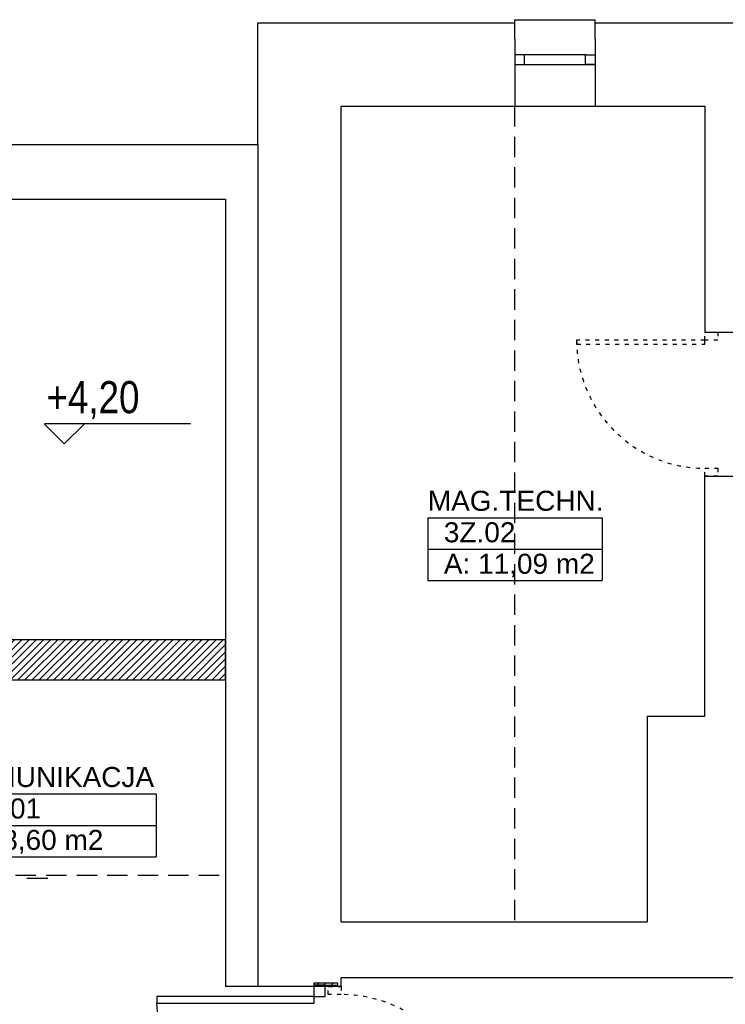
# Model space of a CAD drawing. Header units: inches. Extents: x 18535 to 24863, y 1480 to 5771.
# Tile 8 of 11: x 21994 to 22434, y 2918 to 3533. Entities that reach past the tile are written whole.
import ezdxf
from ezdxf.enums import TextEntityAlignment as Align

# ---------------------------------------------------------------- set-up
doc = ezdxf.new("R2010")
doc.units = ezdxf.units.IN
doc.header["$MEASUREMENT"] = 0
doc.linetypes.add('DASHED', pattern=[19.05, 12.7, -6.35])
doc.linetypes.add('Przerywana', pattern=[6, 2.5, -3.5])
for name, color, linetype in [('_T opisy', 7, 'Continuous'), ('_T sciany', 7, 'Continuous'), ('AA_PRZ_SCIANY_030', 7, 'Continuous'), ('AA_PRZERYWANE', 7, 'Continuous'), ('AA_STOLARKA DRZW_009', 7, 'Continuous'), ('AA_WIDOK_009', 7, 'Continuous'), ('ArchiCAD', 7, 'Continuous'), ('Window-Door Markers', 7, 'Continuous')]:
    doc.layers.add(name, color=color, linetype=linetype)
doc.styles.add('GENERATED_STYLE_1', font='txt')
doc.styles.add('GENERATED_STYLE_2', font='arial.ttf')
doc.styles.add('GENERATED_STYLE_7', font='txt')
doc.styles.get("Standard").update_dxf_attribs({"font": 'txt', "bigfont": 'BIGFONT.SHX'})
pattern_1 = [(45, (0, 0), (-2.24506403, 2.24506403), [])]

# ---------------------------------------------------------------- blocks, each defined once
blk = doc.blocks.new('KOMUNIKACJA_3A.01_113', base_point=(22015.28, 3039.53))
at = {"layer": '_T sciany', "color": 160, "linetype": 'Continuous'}
for p, q in [((21951.56, 3049.35), (21951.56, 3010.06)), ((21951.56, 3049.35), (22078.99, 3049.35)), ((22078.99, 3049.35), (22078.99, 3010.06)), ((21951.56, 3029.7), (22078.99, 3029.7)), ((21951.56, 3010.06), (22078.99, 3010.06))]:
    blk.add_line(p, q, dxfattribs=at)
at = {"color": 0}
for tag in ['floor_f', 'ROOM_PERIM', 'ROOM_WALLS_SURF', 'ROOM_DOORS_SURF', 'ROOM_WINDS_SURF', 'ROOM_BASELEV', 'ROOM_HEIGHT', 'ROOM_NET_AREA', 'ROOM_REDUCED_AREA', 'ROOM_CALC_AREA', 'ROOM_VOLUME']:
    blk.add_attdef(tag, text='', height=200, dxfattribs=at).set_placement((22015.28, 2982.38), align=Align.BOTTOM_LEFT)
at = {"layer": '_T sciany', "color": 160, "style": 'GENERATED_STYLE_2'}
for tag, p in [('ROOM_NAME', (21951.56, 3066.13)), ('ROOM_NUMBER', (21961.56, 3046.49)), ('ROOM_AREA', (21961.56, 3026.85))]:
    blk.add_attdef(tag, text='', height=12.5, dxfattribs=at).set_placement(p, align=Align.TOP_LEFT)
blk = doc.blocks.new('MAG.TECHN._3Z.02_124', base_point=(22302.8, 3211.91))
at = {"layer": '_T sciany', "color": 160, "linetype": 'Continuous'}
for p, q in [((22248.45, 3221.73), (22248.45, 3182.45)), ((22248.45, 3221.73), (22357.16, 3221.73)), ((22357.16, 3221.73), (22357.16, 3182.45)), ((22248.45, 3202.09), (22357.16, 3202.09)), ((22248.45, 3182.45), (22357.16, 3182.45))]:
    blk.add_line(p, q, dxfattribs=at)
at = {"color": 0}
for tag in ['floor_f', 'ROOM_PERIM', 'ROOM_WALLS_SURF', 'ROOM_DOORS_SURF', 'ROOM_WINDS_SURF', 'ROOM_BASELEV', 'ROOM_HEIGHT', 'ROOM_NET_AREA', 'ROOM_REDUCED_AREA', 'ROOM_CALC_AREA', 'ROOM_VOLUME']:
    blk.add_attdef(tag, text='', height=200, dxfattribs=at).set_placement((22302.8, 3154.77), align=Align.BOTTOM_LEFT)
at = {"layer": '_T sciany', "color": 160, "style": 'GENERATED_STYLE_2'}
for tag, p in [('ROOM_NAME', (22248.45, 3238.52)), ('ROOM_NUMBER', (22258.45, 3218.87)), ('ROOM_AREA', (22258.45, 3199.23))]:
    blk.add_attdef(tag, text='', height=12.5, dxfattribs=at).set_placement(p, align=Align.TOP_LEFT)
blk = doc.blocks.new('WALL_10', base_point=(22122.3, 3133.07))
at = {"layer": '_T sciany'}
h = blk.add_hatch(dxfattribs=at)
h.set_pattern_fill('ANSI31', color=5, style=0, pattern_type=2)
h.set_pattern_definition(pattern_1)
h.paths.add_polyline_path([(22122.3, 3145.57), (21676, 3145.57), (21676, 3120.57), (22122.3, 3120.57)], flags=0)
at = {"layer": '_T sciany', "color": 5, "linetype": 'Continuous'}
for p, q in [((22122.3, 3145.57), (21676, 3145.57)), ((21676, 3145.57), (21676, 3120.57)), ((22122.3, 3120.57), (22122.3, 3145.57)), ((21676, 3120.57), (22122.3, 3120.57))]:
    blk.add_line(p, q, dxfattribs=at)
blk = doc.blocks.new('D2 65_416')
at = {"color": 140, "linetype": 'Continuous'}
for p, q in [((-70, 98), (-65.555, 98)), ((-70, 0), (-70, 98)), ((-65.555, 0), (-65.555, 98)), ((70, 42), (65.555, 42)), ((65.555, 0), (65.555, 42)), ((70, 0), (70, 42)), ((-77, 0), (-70, 0)), ((-77, -7), (-77, 0)), ((-70, 0), (-70, -7)), ((-70, 0), (-65.555, 0)), ((70, 0), (65.555, 0)), ((77, 0), (70, 0)), ((70, 0), (70, -7)), ((77, -7), (77, 0)), ((-70, -7), (-77, -7)), ((70, -7), (77, -7))]:
    blk.add_line(p, q, dxfattribs=at)
for centre, radius, start, end in [((-70, 0), 98, 0, 87.403007), ((70, 0), 42, 96.041315, 180)]:
    blk.add_arc(centre, radius, start, end, dxfattribs=at)
blk = doc.blocks.new('Window-Door Marker - 70_4400')
at = {"layer": 'ArchiCAD', "color": 140, "linetype": 'Continuous'}
blk.add_line((0, -90), (0, 10), dxfattribs=at)
blk = doc.blocks.new('WALL_728', base_point=(22177.31, 2931.17))
at = {"layer": '_T sciany'}
h = blk.add_hatch(dxfattribs=at)
h.set_pattern_fill('ANSI31', color=5, style=0, pattern_type=2)
h.set_pattern_definition(pattern_1)
h.paths.add_polyline_path([(22192.31, 2931.17), (22177.31, 2931.17), (22177.31, 2929.94), (22192.31, 2929.94)], flags=0)
at = {"layer": '_T sciany', "color": 5, "linetype": 'Continuous'}
for p, q in [((22177.31, 2931.17), (22177.31, 2929.94)), ((22192.31, 2931.17), (22177.31, 2931.17)), ((22177.31, 2929.94), (22192.31, 2929.94)), ((22192.31, 2929.94), (22192.31, 2931.17)), ((22177.31, 2775.94), (22192.31, 2775.94))]:
    blk.add_line(p, q, dxfattribs=at)
at = {"layer": '_T sciany', "xscale": -1, "rotation": 90}
blk.add_blockref('D2 65_416', (22177.31, 2852.94), dxfattribs=at)
at = {"layer": 'Window-Door Markers'}
ref = blk.add_blockref('Window-Door Marker - 70_4400', (22192.31, 2852.94), dxfattribs=dict(at, rotation=270))
ref.add_attrib('AC_WIDO_A_SIZE', '140', dxfattribs={"color": 255, "height": 10, "style": 'GENERATED_STYLE_2'}).set_placement((22127.31, 2854.98), align=Align.BOTTOM_LEFT)
ref.add_attrib('AC_WIDO_B_SIZE', '240', dxfattribs={"color": 255, "height": 10, "style": 'GENERATED_STYLE_2'}).set_placement((22127.31, 2834.98), align=Align.BOTTOM_LEFT)

msp = doc.modelspace()

# ---------------------------------------------------------------- linework, layer by layer
at = {"layer": '_T sciany', "color": 150, "linetype": 'Continuous'}
for p, q in [((22021.59, 3267.79), (22009.19, 3280.19)), ((22009.24, 3280.46), (22100.37, 3280.46)), ((22021.59, 3267.79), (22034.36, 3280.55))]:
    msp.add_line(p, q, dxfattribs=at)
at = {"layer": 'AA_PRZ_SCIANY_030', "color": 1, "linetype": 'Continuous'}
for p, q in [((22142.3, 3454.57), (22142.3, 3530.57)), ((22142.3, 3530.57), (22302.8, 3530.57)), ((22302.8, 3520.57), (22302.8, 3530.57)), ((22352.8, 3520.57), (22352.8, 3530.57)), ((22352.8, 3530.57), (22657.3, 3530.57)), ((22302.8, 3520.57), (22302.8, 3520.57)), ((22302.8, 3520.57), (22302.8, 3510.57)), ((22352.8, 3520.57), (22352.8, 3520.57)), ((22352.8, 3520.57), (22352.8, 3510.57)), ((22302.8, 3510.57), (22302.8, 3504.57)), ((22352.8, 3510.57), (22352.8, 3504.57)), ((22302.8, 3504.57), (22302.8, 3504.57)), ((22302.8, 3504.57), (22302.8, 3478.57)), ((22352.8, 3504.57), (22352.8, 3504.57)), ((22352.8, 3504.57), (22352.8, 3478.57)), ((22194.3, 3420.57), (22194.3, 3478.57)), ((22194.3, 3478.57), (22302.8, 3478.57)), ((22352.8, 3478.57), (22421.3, 3478.57)), ((22421.3, 3478.57), (22421.3, 3337.57)), ((21166.3, 3454.57), (22142.3, 3454.57)), ((22142.3, 3454.57), (22142.3, 2929.07)), ((21875.3, 3420.57), (22122.3, 3420.57)), ((22122.3, 3420.57), (22122.3, 2929.07)), ((22194.3, 2969.57), (22194.3, 3420.57)), ((22421.3, 3337.57), (22441.3, 3337.57)), ((22421.3, 3097.57), (22421.3, 3247.57)), ((22421.3, 3247.57), (22441.3, 3247.57)), ((22421.3, 3097.57), (22385.3, 3097.57)), ((22385.3, 3097.57), (22385.3, 2969.57)), ((22194.3, 2969.57), (22385.3, 2969.57)), ((22540.3, 2934.57), (22194.3, 2934.57)), ((22194.3, 2929.07), (22194.3, 2934.57)), ((22194.3, 2929.07), (22122.3, 2929.07))]:
    msp.add_line(p, q, dxfattribs=at)
at = {"layer": 'AA_PRZERYWANE', "color": 2, "linetype": 'DASHED'}
for p, q in [((22302.8, 2970.57), (22302.8, 3478.57)), ((21896, 2998.51), (22122.3, 2998.51))]:
    msp.add_line(p, q, dxfattribs=at)
at = {"layer": 'AA_STOLARKA DRZW_009', "color": 2, "linetype": 'Continuous'}
for p, q in [((22308.8, 3510.57), (22302.8, 3510.57)), ((22302.8, 3510.57), (22302.8, 3504.57)), ((22346.8, 3510.57), (22308.8, 3510.57)), ((22308.8, 3504.57), (22308.8, 3510.57)), ((22346.8, 3510.57), (22352.8, 3510.57)), ((22346.8, 3504.57), (22346.8, 3510.57)), ((22352.8, 3510.57), (22352.8, 3504.57)), ((22302.8, 3504.57), (22352.8, 3504.57)), ((22302.8, 3504.57), (22308.8, 3504.57)), ((22352.8, 3504.57), (22346.8, 3504.57))]:
    msp.add_line(p, q, dxfattribs=at)
at = {"layer": 'AA_STOLARKA DRZW_009', "color": 2, "linetype": 'Przerywana'}
for p, q in [((22421.3, 3337.57), (22429.3, 3337.57)), ((22421.3, 3332.57), (22421.3, 3337.57)), ((22429.3, 3337.57), (22429.3, 3332.57)), ((22421.3, 3332.57), (22341.3, 3332.57)), ((22341.3, 3332.57), (22341.3, 3330.04)), ((22429.3, 3332.57), (22421.3, 3332.57)), ((22421.3, 3330.04), (22421.3, 3332.57)), ((22341.3, 3330.04), (22421.3, 3330.04)), ((22421.3, 3252.57), (22429.3, 3252.57)), ((22421.3, 3247.57), (22421.3, 3252.57)), ((22429.3, 3252.57), (22429.3, 3247.57)), ((22429.3, 3247.57), (22421.3, 3247.57)), ((22186.3, 2924.07), (22186.3, 2929.07)), ((22186.3, 2929.07), (22194.3, 2929.07)), ((22194.3, 2929.07), (22194.3, 2924.07)), ((22194.3, 2924.07), (22186.3, 2924.07))]:
    msp.add_line(p, q, dxfattribs=at)
for centre, radius, start, end in [((22421.3, 3332.57), 80, 180.00001, 269.99998), ((22194.3, 2841.07), 83, 0.00001, 89.99998)]:
    msp.add_arc(centre, radius, start, end, dxfattribs=at)
at = {"layer": 'AA_WIDOK_009', "color": 251, "linetype": 'Continuous'}
for p, q in [((22302.8, 3530.57), (22302.8, 3532.57)), ((22302.8, 3532.57), (22352.8, 3532.57)), ((22352.8, 3530.57), (22352.8, 3532.57)), ((22302.8, 3478.57), (22352.8, 3478.57)), ((22011.3, 2996.57), (21998.3, 2996.57))]:
    msp.add_line(p, q, dxfattribs=at)

# ---------------------------------------------------------------- block references
at = {"layer": '_T sciany', "color": 254, "linetype": 'Continuous'}
ref = msp.add_blockref('MAG.TECHN._3Z.02_124', (22302.8, 3211.91), dxfattribs=at)
ref.add_attrib('ROOM_NAME', 'MAG.TECHN.', dxfattribs={"color": 160, "linetype": 'Continuous', "height": 12.5, "style": 'GENERATED_STYLE_2'}).set_placement((22248.45, 3238.52), align=Align.TOP_LEFT)
ref.add_attrib('ROOM_NUMBER', '3Z.02', dxfattribs={"color": 160, "linetype": 'Continuous', "height": 12.5, "style": 'GENERATED_STYLE_2'}).set_placement((22258.45, 3218.87), align=Align.TOP_LEFT)
ref.add_attrib('ROOM_AREA', 'A: 11,09 m2', dxfattribs={"color": 160, "linetype": 'Continuous', "height": 12.5, "style": 'GENERATED_STYLE_2'}).set_placement((22258.45, 3199.23), align=Align.TOP_LEFT)
at = {"layer": '_T sciany', "color": 5}
for name, p in [('WALL_10', (22122.3, 3133.07)), ('WALL_728', (22177.31, 2931.17))]:
    msp.add_blockref(name, p, dxfattribs=at)
at = {"layer": '_T sciany', "color": 254, "linetype": 'Continuous'}
ref = msp.add_blockref('KOMUNIKACJA_3A.01_113', (22015.28, 3039.53), dxfattribs=at)
ref.add_attrib('ROOM_NAME', 'KOMUNIKACJA', dxfattribs={"color": 160, "linetype": 'Continuous', "height": 12.5, "style": 'GENERATED_STYLE_2'}).set_placement((21951.56, 3066.13), align=Align.TOP_LEFT)
ref.add_attrib('ROOM_NUMBER', '3A.01', dxfattribs={"color": 160, "linetype": 'Continuous', "height": 12.5, "style": 'GENERATED_STYLE_2'}).set_placement((21961.56, 3046.49), align=Align.TOP_LEFT)
ref.add_attrib('ROOM_AREA', 'A: 8,60 m2', dxfattribs={"color": 160, "linetype": 'Continuous', "height": 12.5, "style": 'GENERATED_STYLE_2'}).set_placement((21961.56, 3026.85), align=Align.TOP_LEFT)

# ---------------------------------------------------------------- texts
at = {"layer": '_T opisy', "color": 150, "insert": (22039.53, 3283.24), "char_height": 20, "attachment_point": 8, "style": 'GENERATED_STYLE_7'}
msp.add_mtext('\\A1;{\\fArial Narrow Europa Srodkowa|b0|i0|c0|p34;+4,20}', dxfattribs=at)

doc.saveas('drawing.dxf')
